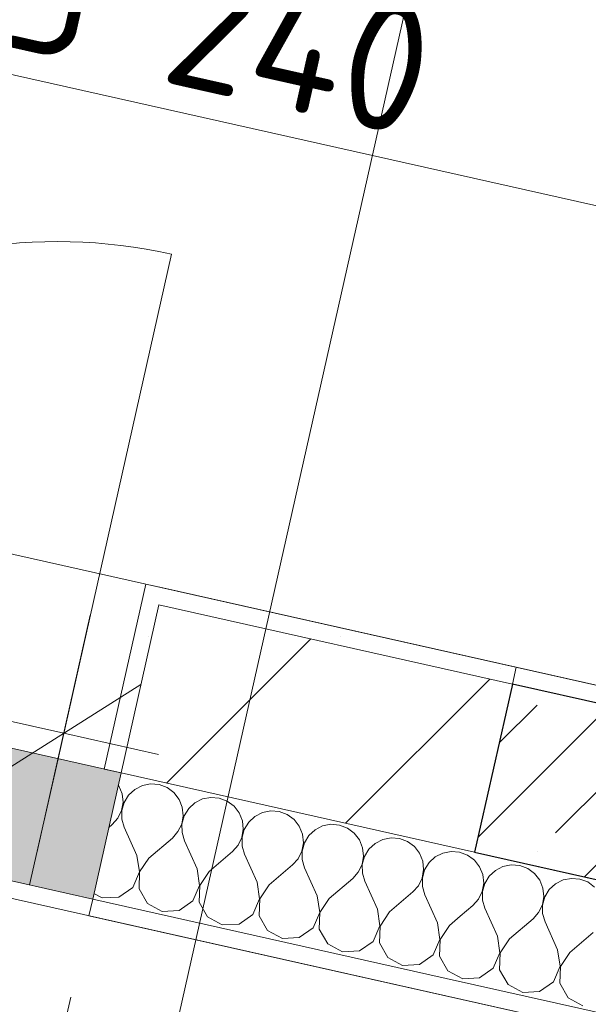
# Model space of a CAD drawing. Header units: millimetres. Extents: x -7145539 to -6664766, y 5874041 to 6141700.
# Tile 82 of 177: x -6931757 to -6931097, y 5891770 to 5892912. Entities that reach past the tile are written whole.
import ezdxf
from ezdxf.enums import TextEntityAlignment as Align

# ---------------------------------------------------------------- set-up
doc = ezdxf.new("R2010")
doc.units = ezdxf.units.MM
doc.header["$MEASUREMENT"] = 0
for name, color, linetype in [('S - квартира_помещение.АР', 7, 'Continuous'), ('АР-Отметки высот.АР', 7, 'Continuous'), ('АР-Стены_внешние_.АР', 7, 'Continuous'), ('АР-Чертеж-Размеры.АР', 7, 'Continuous')]:
    doc.layers.add(name, color=color, linetype=linetype)
for name, color, linetype, lineweight in [('S - квартира_помещение.АР_Ном._пера__101', 252, 'Continuous', 0), ('АР-Отметки высот.АР_Ном._пера__120', 7, 'Continuous', 0), ('АР-Стены_внешние_.АР_Ном._пера__1', 7, 'Continuous', 30), ('АР-Чертеж-Размеры.АР_Ном._пера__1', 7, 'Continuous', 0), ('Окна Archicad_Ном._пера__120', 7, 'Continuous', 0), ('Паспорта Зон Archicad_Ном._пера__1', 7, 'Continuous', 0)]:
    doc.layers.add(name, color=color, linetype=linetype, lineweight=lineweight)
doc.styles.add('РЎР“Р•РќР•Р\xa0Р\x98Р\xa0_РЎРўР\x98Р›Р¬_1', font='txt')
doc.styles.add('РЎР“Р•РќР•Р\xa0Р\x98Р\xa0_РЎРўР\x98Р›Р¬_6', font='GOST_Common.ttf')
doc.dimstyles.new('СГЕНЕРИР_СТИЛЬ__1', dxfattribs={"dimtxt": 150, "dimasz": 142.5, "dimexe": 0.18, "dimexo": 0.0625, "dimgap": 0, "dimtad": 1, "dimdec": 0, "dimzin": 0, "dimdsep": 46, "dimtxsty": 'РЎР“Р•РќР•Р\xa0Р\x98Р\xa0_РЎРўР\x98Р›Р¬_6', "dimblk": 'ARROWHEAD_6', "dimblk1": 'ARROWHEAD_6', "dimblk2": 'ARROWHEAD_6', "dimcen": 0.09, "dimse1": 1, "dimse2": 1, "dimclrd": 7, "dimclre": 7, "dimclrt": 7, "dimazin": 0, "dimtfac": 1, "dimtdec": 4, "dimtmove": 0, "dimatfit": 3, "dimfxl": 1, "dimtolj": 1, "dimtzin": 0, "dimarcsym": 0})
doc.dimstyles.new('СГЕНЕРИР_СТИЛЬ__2', dxfattribs={"dimtxt": 150, "dimasz": 142.5, "dimexe": 0.18, "dimexo": 0.0625, "dimgap": 0, "dimtad": 1, "dimdec": 0, "dimzin": 0, "dimdsep": 46, "dimtxsty": 'РЎР“Р•РќР•Р\xa0Р\x98Р\xa0_РЎРўР\x98Р›Р¬_6', "dimblk": 'ARROWHEAD_6', "dimblk1": 'ARROWHEAD_6', "dimblk2": 'ARROWHEAD_6', "dimcen": 0.09, "dimse1": 1, "dimse2": 1, "dimclrd": 7, "dimclre": 7, "dimclrt": 7, "dimazin": 0, "dimtfac": 1, "dimtdec": 4, "dimtmove": 2, "dimatfit": 3, "dimfxl": 1, "dimtolj": 1, "dimtzin": 0, "dimarcsym": 0})
pattern_1 = [(45, (-6321637.81, 6319297.94), (-111.369318, 111.369318), [0, -105, 0, -157.5]), (110, (-6321287.81, 6319297.94), (148.001588, 53.868173), [0, -77, 0, -133])]

# ---------------------------------------------------------------- blocks, each defined once
blk = doc.blocks.new('Кухня_4_35_1', base_point=(-6931996.5, 5893477.1))
at = {"layer": 'S - квартира_помещение.АР_Ном._пера__101', "color": 252, "linetype": 'Continuous', "lineweight": 0, "flags": 128}
blk.add_lwpolyline([(-6932570.3, 5895650.2), (-6933249.6, 5892625.6), (-6930088.2, 5891915.5), (-6929408.9, 5894940.2)], close=True, dxfattribs=at)
at = {"layer": 'Паспорта Зон Archicad_Ном._пера__1', "color": 7, "lineweight": 0, "style": 'РЎР“Р•РќР•Р\xa0Р\x98Р\xa0_РЎРўР\x98Р›Р¬_1'}
blk.add_attdef('ROOM_NUMBER', text='', height=250, rotation=347.3411, dxfattribs=at).set_placement((-6931792.3, 5894078.4), align=Align.MIDDLE_CENTER)
blk = doc.blocks.new('Лоджия_8_36_1', base_point=(-6932876.2, 5892487.4))
at = {"layer": 'S - квартира_помещение.АР_Ном._пера__101', "color": 252, "linetype": 'Continuous', "lineweight": 0, "flags": 128}
blk.add_lwpolyline([(-6930456.7, 5891598.5), (-6933139.9, 5892201.2), (-6933359.1, 5891225.5), (-6930675.8, 5890622.8)], close=True, dxfattribs=at)
at = {"layer": 'Паспорта Зон Archicad_Ном._пера__1', "color": 7, "lineweight": 0, "style": 'РЎР“Р•РќР•Р\xa0Р\x98Р\xa0_РЎРўР\x98Р›Р¬_1'}
blk.add_attdef('ROOM_NUMBER', text='', height=250, rotation=347.3411, dxfattribs=at).set_placement((-6932161.8, 5891398.7), align=Align.MIDDLE_CENTER)
blk = doc.blocks.new('*X854', base_point=(-6321637.8, 6318947.9))
at = {"layer": 'АР-Стены_внешние_.АР_Ном._пера__1', "color": 7, "linetype": 'Continuous', "lineweight": 0}
for p, q in [((-6931641.6, 5892023.3), (-6931642.3, 5892024.3)), ((-6931637.9, 5892014.2), (-6931641.6, 5892023.3)), ((-6931623.3, 5892019.2), (-6931630.5, 5892012.5)), ((-6931614.5, 5892023.7), (-6931623.3, 5892019.2)), ((-6931604.9, 5892025.6), (-6931614.5, 5892023.7)), ((-6931595, 5892024.8), (-6931604.9, 5892025.6)), ((-6931585.8, 5892021.3), (-6931595, 5892024.8)), ((-6931577.9, 5892015.5), (-6931585.8, 5892021.3)), ((-6931636.9, 5892004.4), (-6931637.9, 5892014.2)), ((-6931630.5, 5892012.5), (-6931635.7, 5892004.1)), ((-6931571.9, 5892007.7), (-6931577.9, 5892015.5)), ((-6931568.2, 5891998.5), (-6931571.9, 5892007.7)), ((-6931544.8, 5892008.1), (-6931553.6, 5892003.6)), ((-6931535.2, 5892010), (-6931544.8, 5892008.1)), ((-6931525.4, 5892009.1), (-6931535.2, 5892010)), ((-6931516.1, 5892005.7), (-6931525.4, 5892009.1)), ((-6931638.6, 5891994.7), (-6931636.9, 5892004.4)), ((-6931635.7, 5892004.1), (-6931638.3, 5891994.6)), ((-6931567.2, 5891988.7), (-6931568.2, 5891998.5)), ((-6931560.8, 5891996.9), (-6931566, 5891988.5)), ((-6931553.6, 5892003.6), (-6931560.8, 5891996.9)), ((-6931508.2, 5891999.8), (-6931516.1, 5892005.7)), ((-6931502.2, 5891992), (-6931508.2, 5891999.8)), ((-6931649.4, 5891978.4), (-6931642.8, 5891985.8)), ((-6931642.8, 5891985.8), (-6931638.6, 5891994.7)), ((-6931638.3, 5891994.6), (-6931638.2, 5891984.8)), ((-6931638.2, 5891984.8), (-6931635.4, 5891975.3)), ((-6931568.9, 5891979), (-6931567.2, 5891988.7)), ((-6931566, 5891988.5), (-6931568.6, 5891979)), ((-6931498.5, 5891982.9), (-6931502.2, 5891992)), ((-6931483.9, 5891987.9), (-6931491.2, 5891981.2)), ((-6931475.2, 5891992.4), (-6931483.9, 5891987.9)), ((-6931465.5, 5891994.3), (-6931475.2, 5891992.4)), ((-6931455.7, 5891993.5), (-6931465.5, 5891994.3)), ((-6931446.4, 5891990), (-6931455.7, 5891993.5)), ((-6931438.5, 5891984.2), (-6931446.4, 5891990)), ((-6931432.5, 5891976.4), (-6931438.5, 5891984.2)), ((-6931653.4, 5891975), (-6931649.4, 5891978.4)), ((-6931620.8, 5891942.7), (-6931635.4, 5891975.3)), ((-6931573.2, 5891970.2), (-6931568.9, 5891979)), ((-6931568.6, 5891979), (-6931568.5, 5891969.1)), ((-6931499.2, 5891963.4), (-6931497.5, 5891973.1)), ((-6931496.3, 5891972.8), (-6931498.9, 5891963.3)), ((-6931497.5, 5891973.1), (-6931498.5, 5891982.9)), ((-6931491.2, 5891981.2), (-6931496.3, 5891972.8)), ((-6931428.8, 5891967.2), (-6931432.5, 5891976.4)), ((-6931414.2, 5891972.3), (-6931421.5, 5891965.6)), ((-6931405.5, 5891976.8), (-6931414.2, 5891972.3)), ((-6931395.8, 5891978.7), (-6931405.5, 5891976.8)), ((-6931386, 5891977.8), (-6931395.8, 5891978.7)), ((-6931376.7, 5891974.4), (-6931386, 5891977.8)), ((-6931368.8, 5891968.5), (-6931376.7, 5891974.4)), ((-6931606.9, 5891939.6), (-6931579.7, 5891962.8)), ((-6931579.7, 5891962.8), (-6931573.2, 5891970.2)), ((-6931568.5, 5891969.1), (-6931565.8, 5891959.7)), ((-6931503.5, 5891954.5), (-6931499.2, 5891963.4)), ((-6931498.9, 5891963.3), (-6931498.8, 5891953.5)), ((-6931427.8, 5891957.4), (-6931428.8, 5891967.2)), ((-6931421.5, 5891965.6), (-6931426.6, 5891957.2)), ((-6931362.8, 5891960.7), (-6931368.8, 5891968.5)), ((-6931359.1, 5891951.6), (-6931362.8, 5891960.7)), ((-6931335.8, 5891961.1), (-6931344.5, 5891956.6)), ((-6931326.1, 5891963), (-6931335.8, 5891961.1)), ((-6931316.3, 5891962.2), (-6931326.1, 5891963)), ((-6931307.1, 5891958.7), (-6931316.3, 5891962.2)), ((-6931551.1, 5891927.1), (-6931565.8, 5891959.7)), ((-6931510, 5891947.1), (-6931503.5, 5891954.5)), ((-6931498.8, 5891953.5), (-6931496.1, 5891944)), ((-6931429.5, 5891947.7), (-6931427.8, 5891957.4)), ((-6931426.6, 5891957.2), (-6931429.2, 5891947.7)), ((-6931358.1, 5891941.8), (-6931359.1, 5891951.6)), ((-6931351.8, 5891949.9), (-6931356.9, 5891941.5)), ((-6931344.5, 5891956.6), (-6931351.8, 5891949.9)), ((-6931299.1, 5891952.9), (-6931307.1, 5891958.7)), ((-6931293.1, 5891945.1), (-6931299.1, 5891952.9)), ((-6931618, 5891923.4), (-6931620.8, 5891942.7)), ((-6931606.9, 5891939.6), (-6931617.7, 5891923.4)), ((-6931537.2, 5891924), (-6931510, 5891947.1)), ((-6931481.4, 5891911.4), (-6931496.1, 5891944)), ((-6931440.3, 5891931.5), (-6931433.8, 5891938.8)), ((-6931433.8, 5891938.8), (-6931429.5, 5891947.7)), ((-6931429.2, 5891947.7), (-6931429.1, 5891937.8)), ((-6931359.8, 5891932.1), (-6931358.1, 5891941.8)), ((-6931356.9, 5891941.5), (-6931359.5, 5891932)), ((-6931289.4, 5891935.9), (-6931293.1, 5891945.1)), ((-6931274.9, 5891941), (-6931282.1, 5891934.3)), ((-6931266.1, 5891945.4), (-6931274.9, 5891941)), ((-6931256.4, 5891947.3), (-6931266.1, 5891945.4)), ((-6931246.6, 5891946.5), (-6931256.4, 5891947.3)), ((-6931237.4, 5891943.1), (-6931246.6, 5891946.5)), ((-6931231, 5891938.4), (-6931237.4, 5891943.1)), ((-6931548.3, 5891907.8), (-6931551.1, 5891927.1)), ((-6931467.5, 5891908.3), (-6931440.3, 5891931.5)), ((-6931429.1, 5891937.8), (-6931426.4, 5891928.3)), ((-6931411.7, 5891895.8), (-6931426.4, 5891928.3)), ((-6931364.1, 5891923.2), (-6931359.8, 5891932.1)), ((-6931359.5, 5891932), (-6931359.4, 5891922.2)), ((-6931288.4, 5891926.1), (-6931289.4, 5891935.9)), ((-6931282.1, 5891934.3), (-6931287.2, 5891925.9)), ((-6931625.7, 5891905.5), (-6931618, 5891923.4)), ((-6931617.7, 5891923.4), (-6931618.3, 5891903.9)), ((-6931537.2, 5891924), (-6931548, 5891907.7)), ((-6931397.8, 5891892.6), (-6931370.6, 5891915.8)), ((-6931370.6, 5891915.8), (-6931364.1, 5891923.2)), ((-6931359.4, 5891922.2), (-6931356.7, 5891912.7)), ((-6931294.4, 5891907.5), (-6931290.1, 5891916.4)), ((-6931290.1, 5891916.4), (-6931288.4, 5891926.1)), ((-6931287.2, 5891925.9), (-6931289.8, 5891916.4)), ((-6931289.8, 5891916.4), (-6931289.7, 5891906.5)), ((-6931641.7, 5891894.3), (-6931625.7, 5891905.5)), ((-6931618.3, 5891903.9), (-6931608.7, 5891886.9)), ((-6931556, 5891889.9), (-6931548.3, 5891907.8)), ((-6931548, 5891907.7), (-6931548.7, 5891888.2)), ((-6931478.6, 5891892.1), (-6931481.4, 5891911.4)), ((-6931467.5, 5891908.3), (-6931478.3, 5891892.1)), ((-6931342, 5891880.1), (-6931356.7, 5891912.7)), ((-6931300.9, 5891900.2), (-6931294.4, 5891907.5)), ((-6931289.7, 5891906.5), (-6931287, 5891897)), ((-6931670.6, 5891898.3), (-6931661.2, 5891893.2)), ((-6931661.2, 5891893.2), (-6931641.7, 5891894.3)), ((-6931408.9, 5891876.5), (-6931411.7, 5891895.8)), ((-6931397.8, 5891892.6), (-6931408.6, 5891876.4)), ((-6931328.1, 5891877), (-6931300.9, 5891900.2)), ((-6931272.3, 5891864.5), (-6931287, 5891897)), ((-6931608.7, 5891886.9), (-6931591.5, 5891877.6)), ((-6931572, 5891878.7), (-6931556, 5891889.9)), ((-6931548.7, 5891888.2), (-6931539, 5891871.3)), ((-6931486.3, 5891874.2), (-6931478.6, 5891892.1)), ((-6931478.3, 5891892.1), (-6931479, 5891872.5)), ((-6931591.5, 5891877.6), (-6931572, 5891878.7)), ((-6931539, 5891871.3), (-6931521.8, 5891861.9)), ((-6931502.3, 5891863), (-6931486.3, 5891874.2)), ((-6931479, 5891872.5), (-6931469.3, 5891855.6)), ((-6931416.6, 5891858.5), (-6931408.9, 5891876.5)), ((-6931408.6, 5891876.4), (-6931409.3, 5891856.9)), ((-6931339.2, 5891860.8), (-6931342, 5891880.1)), ((-6931328.1, 5891877), (-6931338.9, 5891860.7)), ((-6931258.4, 5891861.3), (-6931245.9, 5891872)), ((-6931521.8, 5891861.9), (-6931502.3, 5891863)), ((-6931432.6, 5891847.4), (-6931416.6, 5891858.5)), ((-6931346.9, 5891842.9), (-6931339.2, 5891860.8)), ((-6931338.9, 5891860.7), (-6931339.6, 5891841.2)), ((-6931269.5, 5891845.2), (-6931272.3, 5891864.5)), ((-6931258.4, 5891861.3), (-6931269.2, 5891845.1)), ((-6931469.3, 5891855.6), (-6931452.1, 5891846.3)), ((-6931452.1, 5891846.3), (-6931432.6, 5891847.4)), ((-6931409.3, 5891856.9), (-6931399.6, 5891839.9)), ((-6931399.6, 5891839.9), (-6931382.4, 5891830.6)), ((-6931362.9, 5891831.7), (-6931346.9, 5891842.9)), ((-6931339.6, 5891841.2), (-6931329.9, 5891824.3)), ((-6931277.2, 5891827.2), (-6931269.5, 5891845.2)), ((-6931269.2, 5891845.1), (-6931269.9, 5891825.6)), ((-6931382.4, 5891830.6), (-6931362.9, 5891831.7)), ((-6931329.9, 5891824.3), (-6931312.7, 5891815)), ((-6931293.3, 5891816.1), (-6931277.2, 5891827.2)), ((-6931269.9, 5891825.6), (-6931260.2, 5891808.6)), ((-6931312.7, 5891815), (-6931293.3, 5891816.1)), ((-6931260.2, 5891808.6), (-6931260.2, 5891808.6))]:
    blk.add_line(p, q, dxfattribs=at)
blk = doc.blocks.new('Балконный Блок 01 23[22]_1', base_point=(-6321637.8, 6318947.9))
at = {"layer": 'Окна Archicad_Ном._пера__120', "linetype": 'Continuous', "lineweight": 0, "true_color": 0xffffff}
blk.add_hatch(color=7, dxfattribs=at).paths.add_polyline_path([(-6933135.5, 5892220.7), (-6931672, 5891892), (-6931639.1, 5892038.4), (-6933102.7, 5892367.1)])
at = {"layer": 'Окна Archicad_Ном._пера__120', "color": 7, "linetype": 'Continuous', "lineweight": 0}
for p, q in [((-6931712.3, 5892054.8), (-6931580.8, 5892640.5)), ((-6933102.7, 5892367.1), (-6931639.1, 5892038.4)), ((-6933135.5, 5892220.7), (-6931672, 5891892)), ((-6931745.2, 5891908.4), (-6931712.3, 5892054.8)), ((-6931639.1, 5892038.4), (-6931658.7, 5892042.7)), ((-6931672, 5891892), (-6931639.1, 5892038.4)), ((-6931672, 5891892), (-6931639.1, 5892038.4))]:
    blk.add_line(p, q, dxfattribs=at)
blk.add_arc((-6931712.3, 5892054.8), 600.2, 77.3411, 167.3411, dxfattribs=at)
blk = doc.blocks.new('Стена_213_1', base_point=(-6933185.6, 5892385.7))
at = {"layer": 'АР-Стены_внешние_.АР', "linetype": 'Continuous', "lineweight": 0, "true_color": 0x000000}
h = blk.add_hatch(dxfattribs=at)
h.set_pattern_fill('ШТУКАТУРКА__ГИПС_01_0001', color=18, style=0, pattern_type=2)
h.set_pattern_definition(pattern_1)
h.paths.add_polyline_path([(-6931658.7, 5892042.7), (-6931639.1, 5892038.4), (-6931595.3, 5892233.5), (-6931590.9, 5892253), (-6931610.4, 5892257.4)])
h = blk.add_hatch(dxfattribs=at)
h.set_pattern_fill('ШТУКАТУРКА__ГИПС_01_0001', color=18, style=0, pattern_type=2)
h.set_pattern_definition(pattern_1)
h.paths.add_polyline_path([(-6931595.3, 5892233.5), (-6931185.4, 5892141.4), (-6931181, 5892160.9), (-6931590.9, 5892253)])
h = blk.add_hatch(dxfattribs=at)
h.set_pattern_fill('БЛОКИ_БЕТОННЫЕ_ЭФФЕКТИВН_70', color=18, style=0, pattern_type=2)
h.set_pattern_definition([(45, (-6321637.81, 6318947.94), (-127.27922, 127.27922), [])])
h.paths.add_polyline_path([(-6931595.3, 5892233.5), (-6931639.1, 5892038.4), (-6931229.2, 5891946.3), (-6931185.4, 5892141.4)])
h = blk.add_hatch(dxfattribs=at)
h.set_pattern_fill('ШТУКАТУРКА__ГИПС_01_0001', color=18, style=0, pattern_type=2)
h.set_pattern_definition(pattern_1)
h.paths.add_polyline_path([(-6931676.4, 5891872.5), (-6931266.5, 5891780.4), (-6931262.1, 5891799.9), (-6931672, 5891892)])
at = {"layer": 'АР-Стены_внешние_.АР_Ном._пера__1', "color": 7, "linetype": 'Continuous', "lineweight": 0}
for p, q in [((-6931610.4, 5892257.4), (-6931658.7, 5892042.7)), ((-6931590.9, 5892253), (-6931610.4, 5892257.4)), ((-6931639.1, 5892038.4), (-6931658.7, 5892042.7)), ((-6931672, 5891892), (-6931639.1, 5892038.4)), ((-6931672, 5891892), (-6931676.4, 5891872.5)), ((-6931672, 5891892), (-6931262.1, 5891799.9))]:
    blk.add_line(p, q, dxfattribs=at)
at = {"layer": 'АР-Стены_внешние_.АР_Ном._пера__1', "color": 7, "linetype": 'Continuous', "lineweight": 15}
for p, q in [((-6931639.1, 5892038.4), (-6931595.3, 5892233.5)), ((-6931185.4, 5892141.4), (-6931595.3, 5892233.5)), ((-6931639.1, 5892038.4), (-6931229.2, 5891946.3))]:
    blk.add_line(p, q, dxfattribs=at)
at = {"layer": 'АР-Стены_внешние_.АР_Ном._пера__1', "color": 7, "linetype": 'Continuous', "lineweight": 0, "flags": 128}
for points in [[(-6931181, 5892160.9), (-6931590.9, 5892253)], [(-6931676.4, 5891872.5), (-6931266.5, 5891780.4)]]:
    blk.add_lwpolyline(points, dxfattribs=at)
at = {"layer": 'АР-Стены_внешние_.АР', "color": 7, "lineweight": 0}
blk.add_blockref('*X854', (-6321637.8, 6318947.9), dxfattribs=at)
at = {"layer": 'Окна Archicad_Ном._пера__120', "color": 7, "linetype": 'Continuous', "lineweight": 0}
blk.add_blockref('Балконный Блок 01 23[22]_1', (-6321637.8, 6318947.9), dxfattribs=at)
blk = doc.blocks.new('Стена_279_1', base_point=(-6930231.4, 5891824.7))
at = {"layer": 'АР-Стены_внешние_.АР', "linetype": 'Continuous', "lineweight": 0, "true_color": 0x000000}
h = blk.add_hatch(dxfattribs=at)
h.set_pattern_fill('ШТУКАТУРКА__ГИПС_01_0001', color=18, style=0, pattern_type=2)
h.set_pattern_definition(pattern_1)
h.paths.add_polyline_path([(-6929990.4, 5891893.6), (-6931181, 5892160.9), (-6931185.4, 5892141.4), (-6930014.3, 5891878.4)])
h = blk.add_hatch(dxfattribs=at)
h.set_pattern_fill('ЖЕЛЕЗОБЕТОН__PROJECT__0001', color=18, style=0, pattern_type=2)
h.set_pattern_definition([(45, (-6321637.81, 6318947.94), (-84.852814, 84.852814), []), (45, (-6321680.24, 6318990.37), (-84.852814, 84.852814), [90, -30, 0, -30])])
h.paths.add_polyline_path([(-6930014.3, 5891878.4), (-6931185.4, 5892141.4), (-6931229.2, 5891946.3), (-6930253.3, 5891727.1)])
at = {"layer": 'АР-Стены_внешние_.АР_Ном._пера__1', "color": 7, "linetype": 'Continuous', "lineweight": 30}
blk.add_line((-6930014.3, 5891878.4), (-6931185.4, 5892141.4), dxfattribs=at)
at = {"layer": 'АР-Стены_внешние_.АР_Ном._пера__1', "color": 7, "linetype": 'Continuous', "lineweight": 0, "flags": 128}
for points in [[(-6931181, 5892160.9), (-6931185.4, 5892141.4)], [(-6929990.4, 5891893.6), (-6931181, 5892160.9)]]:
    blk.add_lwpolyline(points, dxfattribs=at)
at = {"layer": 'АР-Стены_внешние_.АР_Ном._пера__1', "color": 7, "linetype": 'Continuous', "lineweight": 30, "flags": 128}
for points in [[(-6931185.4, 5892141.4), (-6931229.2, 5891946.3)], [(-6931229.2, 5891946.3), (-6930253.3, 5891727.1)]]:
    blk.add_lwpolyline(points, dxfattribs=at)
blk = doc.blocks.new('*X1045', base_point=(-6321637.8, 6318947.9))
at = {"layer": 'АР-Стены_внешние_.АР_Ном._пера__1', "color": 7, "linetype": 'Continuous', "lineweight": 0}
for p, q in [((-6931229.4, 5891937.2), (-6931231, 5891938.4)), ((-6931223.4, 5891929.4), (-6931229.4, 5891937.2)), ((-6931219.7, 5891920.3), (-6931223.4, 5891929.4)), ((-6931196.4, 5891929.8), (-6931205.2, 5891925.3)), ((-6931186.7, 5891931.7), (-6931196.4, 5891929.8)), ((-6931176.9, 5891930.9), (-6931186.7, 5891931.7)), ((-6931167.7, 5891927.4), (-6931176.9, 5891930.9)), ((-6931159.7, 5891921.6), (-6931167.7, 5891927.4)), ((-6931218.7, 5891910.5), (-6931219.7, 5891920.3)), ((-6931212.4, 5891918.6), (-6931217.5, 5891910.2)), ((-6931205.2, 5891925.3), (-6931212.4, 5891918.6)), ((-6931153.7, 5891913.8), (-6931159.7, 5891921.6)), ((-6931117, 5891916), (-6931126.7, 5891914.1)), ((-6931107.2, 5891915.2), (-6931117, 5891916)), ((-6931098, 5891911.8), (-6931107.2, 5891915.2)), ((-6931220.4, 5891900.8), (-6931218.7, 5891910.5)), ((-6931217.5, 5891910.2), (-6931220.1, 5891900.7)), ((-6931150.1, 5891904.6), (-6931153.7, 5891913.8)), ((-6931149, 5891894.8), (-6931150.1, 5891904.6)), ((-6931135.5, 5891909.7), (-6931142.7, 5891903)), ((-6931126.7, 5891914.1), (-6931135.5, 5891909.7)), ((-6931090.1, 5891905.9), (-6931098, 5891911.8)), ((-6931224.7, 5891891.9), (-6931220.4, 5891900.8)), ((-6931220.1, 5891900.7), (-6931220.1, 5891890.8)), ((-6931150.7, 5891885.1), (-6931149, 5891894.8)), ((-6931147.8, 5891894.5), (-6931150.4, 5891885)), ((-6931142.7, 5891903), (-6931147.8, 5891894.5)), ((-6931245.9, 5891872), (-6931231.2, 5891884.5)), ((-6931231.2, 5891884.5), (-6931224.7, 5891891.9)), ((-6931220.1, 5891890.8), (-6931217.3, 5891881.4)), ((-6931202.6, 5891848.8), (-6931217.3, 5891881.4)), ((-6931155, 5891876.2), (-6931150.7, 5891885.1)), ((-6931150.4, 5891885), (-6931150.4, 5891875.2)), ((-6931161.5, 5891868.9), (-6931155, 5891876.2)), ((-6931150.4, 5891875.2), (-6931147.6, 5891865.7)), ((-6931188.7, 5891845.7), (-6931161.5, 5891868.9)), ((-6931133, 5891833.2), (-6931147.6, 5891865.7)), ((-6931199.8, 5891829.5), (-6931202.6, 5891848.8)), ((-6931119, 5891830), (-6931091.8, 5891853.2)), ((-6931188.7, 5891845.7), (-6931199.5, 5891829.4)), ((-6931207.6, 5891811.6), (-6931199.8, 5891829.5)), ((-6931199.5, 5891829.4), (-6931200.2, 5891809.9)), ((-6931130.1, 5891813.9), (-6931133, 5891833.2)), ((-6931119, 5891830), (-6931129.8, 5891813.8)), ((-6931137.9, 5891795.9), (-6931130.1, 5891813.9)), ((-6931129.8, 5891813.8), (-6931130.5, 5891794.3)), ((-6931260.2, 5891808.6), (-6931243, 5891799.3)), ((-6931223.6, 5891800.4), (-6931207.6, 5891811.6)), ((-6931200.2, 5891809.9), (-6931190.5, 5891793)), ((-6931243, 5891799.3), (-6931223.6, 5891800.4)), ((-6931190.5, 5891793), (-6931173.4, 5891783.7)), ((-6931153.9, 5891784.8), (-6931137.9, 5891795.9)), ((-6931130.5, 5891794.3), (-6931120.8, 5891777.3)), ((-6931173.4, 5891783.7), (-6931153.9, 5891784.8)), ((-6931120.8, 5891777.3), (-6931103.7, 5891768))]:
    blk.add_line(p, q, dxfattribs=at)
blk = doc.blocks.new('Стена_326_1', base_point=(-6930342.9, 5891670.4))
at = {"layer": 'АР-Стены_внешние_.АР', "linetype": 'Continuous', "lineweight": 0, "true_color": 0x000000}
h = blk.add_hatch(dxfattribs=at)
h.set_pattern_fill('ШТУКАТУРКА__ГИПС_01_0001', color=18, style=0, pattern_type=2)
h.set_pattern_definition(pattern_1)
h.paths.add_polyline_path([(-6930452, 5891618), (-6931262.1, 5891799.9), (-6931266.5, 5891780.4), (-6930456.4, 5891598.5)])
at = {"layer": 'АР-Стены_внешние_.АР_Ном._пера__1', "color": 7, "linetype": 'Continuous', "lineweight": 0}
blk.add_line((-6931262.1, 5891799.9), (-6930452, 5891618), dxfattribs=at)
at = {"layer": 'АР-Стены_внешние_.АР_Ном._пера__1', "color": 7, "linetype": 'Continuous', "lineweight": 0, "flags": 128}
for points in [[(-6930399.7, 5891760), (-6931229.2, 5891946.3)], [(-6931266.5, 5891780.4), (-6930456.4, 5891598.5)]]:
    blk.add_lwpolyline(points, dxfattribs=at)
at = {"layer": 'АР-Стены_внешние_.АР', "color": 7, "lineweight": 0}
blk.add_blockref('*X1045', (-6321637.8, 6318947.9), dxfattribs=at)
blk = doc.blocks.new('*D1196', base_point=(-6321637.8, 6318947.9))
at = {"layer": 'АР-Чертеж-Размеры.АР_Ном._пера__1', "color": 7, "linetype": 'Continuous', "lineweight": 0, "transparency": 16777216}
for p, q in [((-6931728.4, 5891640.9), (-6933191.9, 5891969.6)), ((-6931697.6, 5891778.1), (-6931759.2, 5891503.7)), ((-6931818, 5891584.2), (-6931638.8, 5891697.6)), ((-6930508.7, 5891366.9), (-6931728.4, 5891640.9)), ((-6930477.9, 5891504.1), (-6930539.5, 5891229.7)), ((-6930598.3, 5891310.2), (-6930419.1, 5891423.7)), ((-6930398.9, 5891342.3), (-6930508.7, 5891366.9))]:
    blk.add_line(p, q, dxfattribs=at)
at = {"layer": 'АР-Чертеж-Размеры.АР_Ном._пера__1', "color": 7, "lineweight": 0, "transparency": 16777216, "insert": (-6931329.8, 5891582.1), "char_height": 150, "attachment_point": 7, "rotation": 347.3411, "style": 'РЎР“Р•РќР•Р\xa0Р\x98Р\xa0_РЎРўР\x98Р›Р¬_6'}
blk.add_mtext('\\A1;{\\pql;\\fGOST Common|b0|i0|c204|p0;\\W1.000000;1\xa0250}', dxfattribs=at)
blk = doc.blocks.new('ARROWHEAD_6')
at = {"color": 0, "linetype": 'Continuous', "lineweight": 0}
for p, q in [((-0.5, -0.5), (0.5, 0.5)), ((0, 0), (-1, 0))]:
    blk.add_line(p, q, dxfattribs=at)
blk = doc.blocks.new('*D1197', base_point=(-6321637.8, 6318947.9))
at = {"layer": 'АР-Чертеж-Размеры.АР_Ном._пера__1', "color": 7, "linetype": 'Continuous', "lineweight": 0, "transparency": 16777216}
for p, q in [((-6933161.1, 5892106.8), (-6933222.8, 5891832.4)), ((-6933102.3, 5892026.4), (-6933281.6, 5891912.9)), ((-6933191.9, 5891969.6), (-6933301.7, 5891994.3)), ((-6931728.4, 5891640.9), (-6933191.9, 5891969.6)), ((-6931697.6, 5891778.1), (-6931759.2, 5891503.7)), ((-6931818, 5891584.2), (-6931638.8, 5891697.6))]:
    blk.add_line(p, q, dxfattribs=at)
at = {"layer": 'АР-Чертеж-Размеры.АР_Ном._пера__1', "color": 7, "lineweight": 0, "transparency": 16777216, "insert": (-6932671.5, 5891883.5), "char_height": 150, "attachment_point": 7, "rotation": 347.3411, "style": 'РЎР“Р•РќР•Р\xa0Р\x98Р\xa0_РЎРўР\x98Р›Р¬_6'}
blk.add_mtext('\\A1;{\\pql;\\fGOST Common|b0|i0|c204|p0;\\W1.000000;1\xa0500}', dxfattribs=at)
blk = doc.blocks.new('*D1209', base_point=(-6321637.8, 6318947.9))
at = {"layer": 'АР-Чертеж-Размеры.АР_Ном._пера__1', "color": 7, "linetype": 'Continuous', "lineweight": 0, "transparency": 16777216}
for p, q in [((-6930243.7, 5895242.9), (-6930268.3, 5895133.1)), ((-6930211.6, 5895043.5), (-6930325.1, 5895222.7)), ((-6930405.6, 5895163.9), (-6930131.1, 5895102.3)), ((-6930268.3, 5895133.1), (-6930947.7, 5892108.5)), ((-6931004.4, 5892198.2), (-6930891, 5892018.9))]:
    blk.add_line(p, q, dxfattribs=at)
at = {"layer": 'АР-Чертеж-Размеры.АР_Ном._пера__1', "color": 7, "lineweight": 0, "transparency": 16777216, "insert": (-6930686.2, 5893409.5), "char_height": 150, "attachment_point": 7, "rotation": 77.3411, "style": 'РЎР“Р•РќР•Р\xa0Р\x98Р\xa0_РЎРўР\x98Р›Р¬_6'}
blk.add_mtext('\\A1;{\\pql;\\fGOST Common|b0|i0|c204|p0;\\W1.000000;3\xa0100}', dxfattribs=at)
blk = doc.blocks.new('*D1210', base_point=(-6321637.8, 6318947.9))
at = {"layer": 'АР-Чертеж-Размеры.АР_Ном._пера__1', "color": 7, "linetype": 'Continuous', "lineweight": 0, "transparency": 16777216}
for p, q in [((-6930268.3, 5895133.1), (-6930947.7, 5892108.5)), ((-6931004.4, 5892198.2), (-6930891, 5892018.9)), ((-6931084.9, 5892139.4), (-6930810.5, 5892077.7)), ((-6930947.7, 5892108.5), (-6930972.3, 5891998.8))]:
    blk.add_line(p, q, dxfattribs=at)
blk = doc.blocks.new('*D1214', base_point=(-6321637.8, 6318947.9))
at = {"layer": 'АР-Чертеж-Размеры.АР_Ном._пера__1', "color": 7, "linetype": 'Continuous', "lineweight": 0, "transparency": 16777216}
for p, q in [((-6932781, 5892235.9), (-6932805.6, 5892126.1)), ((-6932748.9, 5892036.5), (-6932862.4, 5892215.7)), ((-6932942.8, 5892157), (-6932668.4, 5892095.3)), ((-6932805.6, 5892126.1), (-6933024.8, 5891150.4)), ((-6933081.5, 5891240), (-6932968.1, 5891060.8)), ((-6933162, 5891181.2), (-6932887.6, 5891119.6)), ((-6933024.8, 5891150.4), (-6933049.4, 5891040.7))]:
    blk.add_line(p, q, dxfattribs=at)
at = {"layer": 'АР-Чертеж-Размеры.АР_Ном._пера__1', "color": 7, "lineweight": 0, "transparency": 16777216, "insert": (-6933005.1, 5891375.1), "char_height": 150, "attachment_point": 7, "rotation": 77.3411, "style": 'РЎР“Р•РќР•Р\xa0Р\x98Р\xa0_РЎРўР\x98Р›Р¬_6'}
blk.add_mtext('\\A1;{\\pql;\\fGOST Common|b0|i0|c204|p0;\\W1.000000;1\xa0000}', dxfattribs=at)
blk = doc.blocks.new('*D1223', base_point=(-6321637.8, 6318947.9))
at = {"layer": 'АР-Чертеж-Размеры.АР_Ном._пера__1', "color": 7, "linetype": 'Continuous', "lineweight": 0, "transparency": 16777216}
for p, q in [((-6932260.1, 5892352.9), (-6932321.7, 5892078.5)), ((-6932201.3, 5892272.4), (-6932380.5, 5892159)), ((-6932290.9, 5892215.7), (-6932400.6, 5892240.4)), ((-6931705.7, 5892084.3), (-6932290.9, 5892215.7)), ((-6931674.9, 5892221.5), (-6931736.5, 5891947.1)), ((-6931795.3, 5892027.5), (-6931616.1, 5892141)), ((-6931595.9, 5892059.6), (-6931705.7, 5892084.3))]:
    blk.add_line(p, q, dxfattribs=at)
at = {"layer": 'АР-Чертеж-Размеры.АР_Ном._пера__1', "color": 7, "lineweight": 0, "transparency": 16777216, "insert": (-6932146.9, 5892214.1), "char_height": 150, "attachment_point": 7, "rotation": 347.3417, "style": 'РЎР“Р•РќР•Р\xa0Р\x98Р\xa0_РЎРўР\x98Р›Р¬_6'}
blk.add_mtext('\\A1;{\\pql;\\fGOST Common|b0|i0|c204|p0;\\W1.000000;600}', dxfattribs=at)
blk = doc.blocks.new('*D1321', base_point=(-6321637.8, 6318947.9))
at = {"layer": 'АР-Чертеж-Размеры.АР_Ном._пера__1', "color": 7, "linetype": 'Continuous', "lineweight": 0, "transparency": 16777216}
for p, q in [((-6933099.8, 5893292.7), (-6933161.4, 5893018.2)), ((-6933041, 5893212.2), (-6933220.2, 5893098.7)), ((-6933130.6, 5893155.4), (-6933240.3, 5893180.1)), ((-6929969.2, 5892445.4), (-6933130.6, 5893155.4)), ((-6929938.4, 5892582.6), (-6930000, 5892308.2)), ((-6930058.8, 5892388.7), (-6929879.6, 5892502.2)), ((-6929859.4, 5892420.8), (-6929969.2, 5892445.4))]:
    blk.add_line(p, q, dxfattribs=at)
at = {"layer": 'АР-Чертеж-Размеры.АР_Ном._пера__1', "color": 7, "lineweight": 0, "transparency": 16777216, "insert": (-6931783.4, 5892883.6), "char_height": 150, "attachment_point": 7, "rotation": 347.3417, "style": 'РЎР“Р•РќР•Р\xa0Р\x98Р\xa0_РЎРўР\x98Р›Р¬_6'}
blk.add_mtext('\\A1;{\\pql;\\fGOST Common|b0|i0|c204|p0;\\W1.000000;3\xa0240}', dxfattribs=at)
blk = doc.blocks.new('Линия_23_1', base_point=(-6931095.7, 5893877.2))
at = {"layer": 'АР-Отметки высот.АР_Ном._пера__120', "color": 7, "linetype": 'Continuous', "lineweight": 0}
blk.add_line((-6931117.7, 5893779.6), (-6931671.9, 5891312), dxfattribs=at)

msp = doc.modelspace()

# ---------------------------------------------------------------- linework, layer by layer
at = {"layer": 'S - квартира_помещение.АР', "color": 254, "linetype": 'Continuous', "lineweight": 0, "true_color": 0xd8d8d8, "flags": 128}
for points in [[(-6932570.3, 5895650.2), (-6933249.6, 5892625.6), (-6930088.2, 5891915.5), (-6929408.9, 5894940.2)], [(-6930456.7, 5891598.5), (-6933139.9, 5892201.2), (-6933359.1, 5891225.5), (-6930675.8, 5890622.8)]]:
    msp.add_lwpolyline(points, close=True, dxfattribs=at)

# ---------------------------------------------------------------- block references
at = {"layer": 'S - квартира_помещение.АР', "color": 7, "linetype": 'Continuous', "lineweight": 0}
for name, p in [('Кухня_4_35_1', (-6931996.5, 5893477.1)), ('Лоджия_8_36_1', (-6932876.2, 5892487.4))]:
    msp.add_blockref(name, p, dxfattribs=at)
at = {"layer": 'АР-Отметки высот.АР', "color": 7, "linetype": 'Continuous', "lineweight": 0}
msp.add_blockref('Линия_23_1', (-6931095.7, 5893877.2), dxfattribs=at)
at = {"layer": 'АР-Стены_внешние_.АР', "color": 7, "lineweight": 0}
for name, p in [('Стена_213_1', (-6933185.6, 5892385.7)), ('Стена_279_1', (-6930231.4, 5891824.7)), ('Стена_326_1', (-6930342.9, 5891670.4))]:
    msp.add_blockref(name, p, dxfattribs=at)

# ---------------------------------------------------------------- dimensions: what is measured, and where the dimension line sits
at = {"layer": 'АР-Чертеж-Размеры.АР', "color": 7, "linetype": 'Continuous', "lineweight": 0}
for base, p1, p2, angle, dimstyle, picture, middle, turn in [((-6930947.7, 5892108.5), (-6930271.3, 5895133.8), (-6932200.7, 5892390), 257.3411, 'СГЕНЕРИР_СТИЛЬ__1', '*D1209', (-6930703, 5893677), 77.3411), ((-6930947.7, 5892108.5), (-6932200.7, 5892390), (-6930950.6, 5892109.2), 257.3411, 'СГЕНЕРИР_СТИЛЬ__1', '*D1210', (-6931049.3, 5892135.5), 77.3411), ((-6933130.6, 5893155.4), (-6929645, 5893888.7), (-6932902.3, 5894172), 167.3417, 'СГЕНЕРИР_СТИЛЬ__1', '*D1321', (-6931515.9, 5892900.4), 347.3417), ((-6932290.9, 5892215.7), (-6931580.8, 5892640.5), (-6932290.9, 5892215.7), 167.3417, 'СГЕНЕРИР_СТИЛЬ__1', '*D1223', (-6931963.4, 5892249.8), 347.3417), ((-6933191.9, 5891969.6), (-6931676.4, 5891872.5), (-6933354.7, 5891245), 167.3411, 'СГЕНЕРИР_СТИЛЬ__1', '*D1197', (-6932404, 5891900.3), 347.3411), ((-6933024.8, 5891150.4), (-6932203.2, 5891990.8), (-6930791.5, 5890648.8), 257.3411, 'СГЕНЕРИР_СТИЛЬ__2', '*D1214', (-6933021.9, 5891642.6), 77.3411), ((-6931728.4, 5891640.9), (-6930508.7, 5891366.9), (-6931676.4, 5891872.5), 167.3411, 'СГЕНЕРИР_СТИЛЬ__1', '*D1196', (-6931062.4, 5891598.9), 347.3411)]:
    dim = msp.add_linear_dim(base=base, p1=p1, p2=p2, angle=angle, dimstyle=dimstyle, dxfattribs=at)
    dim.commit()
    dim.dimension.update_dxf_attribs({"geometry": picture, "text_midpoint": middle, "dimtype": 160, "text_rotation": turn})

doc.saveas('drawing.dxf')
